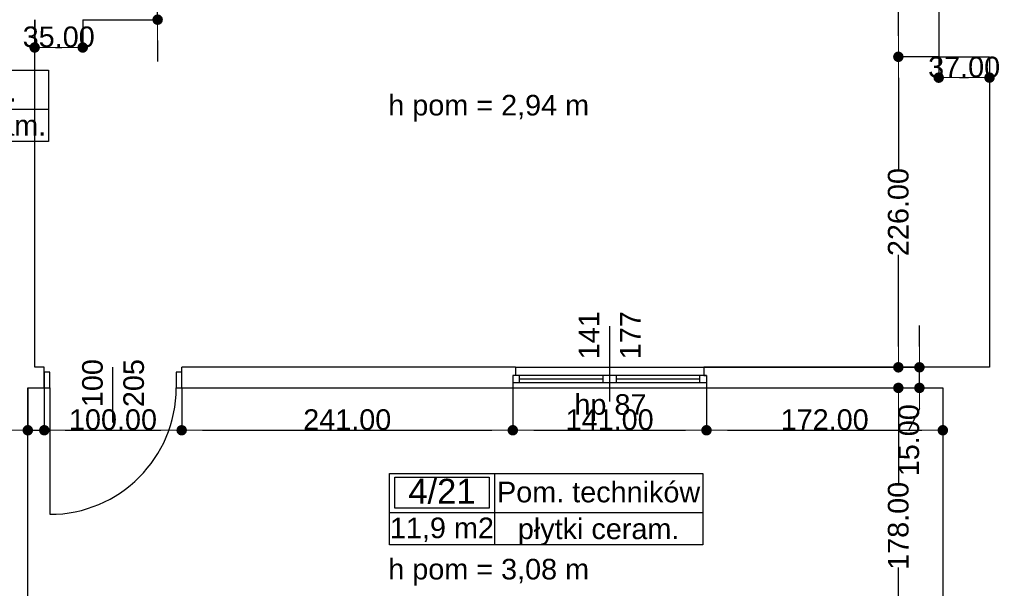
# Model space of a CAD drawing. Header units: millimetres. Extents: x -175445 to -20415, y -559200 to 231527.
# Tile 97 of 256: x -111157 to -103991, y -175459 to -171321. Entities that reach past the tile are written whole.
import ezdxf
from ezdxf.enums import TextEntityAlignment as Align

# ---------------------------------------------------------------- set-up
doc = ezdxf.new("R2010")
doc.units = ezdxf.units.MM
doc.header["$MEASUREMENT"] = 0
for name, color, linetype in [('Drzwi', 7, 'Continuous'), ('Obiekt', 7, 'Continuous'), ('Okno', 7, 'Continuous'), ('Strefa', 7, 'Continuous'), ('Słup', 7, 'Continuous'), ('Tekst', 7, 'Continuous'), ('Wymiary', 63, 'Continuous'), ('Ściana', 7, 'Continuous')]:
    doc.layers.add(name, color=color, linetype=linetype)
doc.styles.add('Arial', font='txt')
doc.styles.add('Times new roman', font='txt')
doc.dimstyles.new('GENERATED_STYLE__1', dxfattribs={"dimtxt": 150, "dimasz": 152, "dimexe": 0.18, "dimexo": 0, "dimgap": 0.09, "dimtad": 1, "dimtih": 1, "dimtoh": 1, "dimlfac": 0.1, "dimzin": 0, "dimdsep": 46, "dimtxsty": 'Arial', "dimblk": 'ARROWHEAD_11', "dimblk1": 'ARROWHEAD_11', "dimblk2": 'ARROWHEAD_11', "dimcen": 0.09, "dimclrd": 114, "dimclre": 114, "dimclrt": 114, "dimazin": 0, "dimtfac": 1, "dimtdec": 4, "dimtmove": 0, "dimatfit": 3, "dimfxl": 1, "dimtolj": 1, "dimtzin": 0, "dimarcsym": 0})
doc.dimstyles.new('GENERATED_STYLE__2', dxfattribs={"dimtxt": 150, "dimasz": 152, "dimexe": 0.18, "dimexo": 0, "dimgap": 0.09, "dimtad": 1, "dimlfac": 0.1, "dimzin": 0, "dimdsep": 46, "dimtxsty": 'Arial', "dimblk": 'ARROWHEAD_11', "dimblk1": 'ARROWHEAD_11', "dimblk2": 'ARROWHEAD_11', "dimcen": 0.09, "dimclrd": 114, "dimclre": 114, "dimclrt": 114, "dimazin": 0, "dimtfac": 1, "dimtdec": 4, "dimtmove": 0, "dimatfit": 3, "dimfxl": 1, "dimtolj": 1, "dimtzin": 0, "dimarcsym": 0})

# ---------------------------------------------------------------- blocks, each defined once
blk = doc.blocks.new('Pom. techników_4_21_21', base_point=(-107702.2, 20462.8))
at = {"layer": 'Strefa'}
for p, q in [((-108465.4, 20745.7), (-106184.4, 20745.7)), ((-108465.4, 20227.1), (-108465.4, 20745.7)), ((-108427.2, 20719.7), (-107740.3, 20719.7)), ((-108427.2, 20493.4), (-108427.2, 20719.7)), ((-107740.3, 20719.7), (-107740.3, 20493.4)), ((-107702.2, 20745.7), (-107702.2, 20227.1)), ((-106184.4, 20745.7), (-106184.4, 20227.1)), ((-108465.4, 20462.8), (-106184.4, 20462.8)), ((-107740.3, 20493.4), (-108427.2, 20493.4)), ((-106184.4, 20227.1), (-108465.4, 20227.1))]:
    blk.add_line(p, q, dxfattribs=at)
at = {"layer": 'Strefa', "style": 'Arial'}
for tag, height, p in [('ROOM_NUMBER', 180, (-108083.8, 20617.7)), ('ROOM_NAME', 150, (-106943.3, 20611.6)), ('ROOM_CALC_AREA', 150, (-108083.8, 20350.7)), ('floor_f', 150, (-106943.3, 20343.7))]:
    blk.add_attdef(tag, text='', height=height, dxfattribs=at).set_placement(p, align=Align.MIDDLE_CENTER)
blk = doc.blocks.new('Steryliz._4_42_42', base_point=(-112156.1, 23399.3))
at = {"layer": 'Strefa'}
for p, q in [((-112890.2, 23682.1), (-110948, 23682.1)), ((-112890.2, 23163.5), (-112890.2, 23682.1)), ((-112853.5, 23656.2), (-112192.8, 23656.2)), ((-112853.5, 23429.9), (-112853.5, 23656.2)), ((-112192.8, 23656.2), (-112192.8, 23429.9)), ((-112156.1, 23682.1), (-112156.1, 23163.5)), ((-110948, 23682.1), (-110948, 23163.5)), ((-112890.2, 23399.3), (-110948, 23399.3)), ((-112192.8, 23429.9), (-112853.5, 23429.9)), ((-110948, 23163.5), (-112890.2, 23163.5))]:
    blk.add_line(p, q, dxfattribs=at)
at = {"layer": 'Strefa', "style": 'Arial'}
for tag, height, p in [('ROOM_NUMBER', 180, (-112523.2, 23554.2)), ('ROOM_NAME', 150, (-111552.1, 23527.7)), ('ROOM_CALC_AREA', 150, (-112523.2, 23287.2)), ('floor_f', 150, (-111552.1, 23280.2))]:
    blk.add_attdef(tag, text='', height=height, dxfattribs=at).set_placement(p, align=Align.MIDDLE_CENTER)
blk = doc.blocks.new('ARROWHEAD_11')
at = {"color": 0, "linetype": 'Continuous', "lineweight": 0}
blk.add_line((0, 0), (-1, 0), dxfattribs=at)
at = {"color": 0, "linetype": 'Continuous', "lineweight": 0, "const_width": 0.25, "flags": 128}
blk.add_lwpolyline([(-0.125, 0, 1), (0.125, 0, 1)], format="xyb", close=True, dxfattribs=at)
blk = doc.blocks.new('*D1494')
at = {"layer": 'Defpoints', "color": 0}
for p in [(-107538, -174000.6), (-104761.7, -174000.6), (-107538, -175780.6)]:
    blk.add_point(p, dxfattribs=at)
at = {"layer": 'Wymiary', "color": 114, "lineweight": -2}
for p, q in [((-107538, -174000.6), (-104761.5, -174000.6)), ((-104761.7, -174152.6), (-104761.7, -174700.3)), ((-104761.7, -175628.6), (-104761.7, -175308.6)), ((-107538, -175780.6), (-104761.5, -175780.6))]:
    blk.add_line(p, q, dxfattribs=at)
at = {"layer": 'Wymiary', "color": 114, "lineweight": -2, "xscale": 152, "yscale": 152, "zscale": 152}
for p, rotation in [((-104761.7, -174000.6), 90), ((-104761.7, -175780.6), 270)]:
    blk.add_blockref('ARROWHEAD_11', p, dxfattribs=dict(at, rotation=rotation))
at = {"layer": 'Wymiary', "color": 114, "lineweight": 13, "insert": (-104761.7, -175004.5), "char_height": 150, "attachment_point": 5, "rotation": 90, "style": 'Arial'}
blk.add_mtext('\\A1;178.00', dxfattribs=at)
blk = doc.blocks.new('*D1495')
at = {"layer": 'Defpoints', "color": 0}
for p in [(-107538, -173850.6), (-104608.3, -173850.6), (-107538, -174000.6)]:
    blk.add_point(p, dxfattribs=at)
at = {"layer": 'Wymiary', "color": 114, "lineweight": -2}
for p, q in [((-104608.3, -173698.6), (-104608.3, -173546.6)), ((-107538, -173850.6), (-104608.1, -173850.6)), ((-104608.3, -174000.6), (-104608.3, -173850.6)), ((-107538, -174000.6), (-104608.1, -174000.6)), ((-104608.3, -174152.6), (-104685, -174304.6))]:
    blk.add_line(p, q, dxfattribs=at)
at = {"layer": 'Wymiary', "color": 114, "lineweight": -2, "xscale": 152, "yscale": 152, "zscale": 152}
for p, rotation in [((-104608.3, -173850.6), 270), ((-104608.3, -174000.6), 90)]:
    blk.add_blockref('ARROWHEAD_11', p, dxfattribs=dict(at, rotation=rotation))
at = {"layer": 'Wymiary', "color": 114, "lineweight": 13, "insert": (-104685, -174381.3), "char_height": 150, "attachment_point": 5, "rotation": 90, "style": 'Arial'}
blk.add_mtext('\\A1;15.00', dxfattribs=at)
blk = doc.blocks.new('*D1496')
at = {"layer": 'Defpoints', "color": 0}
for p in [(-104761.7, -171590.6), (-104468, -171590.6), (-107538, -173850.6)]:
    blk.add_point(p, dxfattribs=at)
at = {"layer": 'Wymiary', "color": 114, "lineweight": -2}
for p, q in [((-104468, -171590.6), (-104761.8, -171590.6)), ((-104761.7, -171742.6), (-104761.7, -172408.2)), ((-104761.7, -173698.6), (-104761.7, -173033.1)), ((-107538, -173850.6), (-104761.5, -173850.6))]:
    blk.add_line(p, q, dxfattribs=at)
at = {"layer": 'Wymiary', "color": 114, "lineweight": -2, "xscale": 152, "yscale": 152, "zscale": 152}
for p, rotation in [((-104761.7, -171590.6), 90), ((-104761.7, -173850.6), 270)]:
    blk.add_blockref('ARROWHEAD_11', p, dxfattribs=dict(at, rotation=rotation))
at = {"layer": 'Wymiary', "color": 114, "lineweight": 13, "insert": (-104761.7, -172720.6), "char_height": 150, "attachment_point": 5, "rotation": 90, "style": 'Arial'}
blk.add_mtext('\\A1;226.00', dxfattribs=at)
blk = doc.blocks.new('*D1497')
at = {"layer": 'Defpoints', "color": 0}
for p in [(-104761.7, -169220.6), (-104468, -169220.6), (-104468, -171590.6)]:
    blk.add_point(p, dxfattribs=at)
at = {"layer": 'Wymiary', "color": 114, "lineweight": -2}
for p, q in [((-104468, -169220.6), (-104761.8, -169220.6)), ((-104761.7, -169372.6), (-104761.7, -170207)), ((-104761.7, -171438.6), (-104761.7, -170831.9)), ((-104468, -171590.6), (-104761.8, -171590.6))]:
    blk.add_line(p, q, dxfattribs=at)
at = {"layer": 'Wymiary', "color": 114, "lineweight": -2, "xscale": 152, "yscale": 152, "zscale": 152}
for p, rotation in [((-104761.7, -169220.6), 90), ((-104761.7, -171590.6), 270)]:
    blk.add_blockref('ARROWHEAD_11', p, dxfattribs=dict(at, rotation=rotation))
at = {"layer": 'Wymiary', "color": 114, "lineweight": 13, "insert": (-104761.7, -170519.5), "char_height": 150, "attachment_point": 5, "rotation": 90, "style": 'Arial'}
blk.add_mtext('\\A1;237.00', dxfattribs=at)
blk = doc.blocks.new('*D1516')
at = {"layer": 'Defpoints', "color": 0}
for p in [(-111098, -174000.6), (-110978, -174000.6), (-110978, -174308.8)]:
    blk.add_point(p, dxfattribs=at)
at = {"layer": 'Wymiary', "color": 114, "lineweight": -2}
for p, q in [((-111098, -174000.6), (-111098, -174309)), ((-110978, -174000.6), (-110978, -174309)), ((-111893.7, -174308.8), (-111402, -174308.8)), ((-111402, -174308.8), (-111250, -174308.8)), ((-111098, -174308.8), (-110978, -174308.8)), ((-110826, -174308.8), (-110674, -174308.8))]:
    blk.add_line(p, q, dxfattribs=at)
at = {"layer": 'Wymiary', "color": 114, "lineweight": -2, "xscale": 152, "yscale": 152, "zscale": 152}
blk.add_blockref('ARROWHEAD_11', (-111098, -174308.8), dxfattribs=at)
at = {"layer": 'Wymiary', "color": 114, "lineweight": -2, "xscale": 152, "yscale": 152, "zscale": 152, "rotation": 180}
blk.add_blockref('ARROWHEAD_11', (-110978, -174308.8), dxfattribs=at)
at = {"layer": 'Wymiary', "color": 114, "lineweight": 13, "insert": (-111647.9, -174232.2), "char_height": 150, "attachment_point": 5, "style": 'Arial'}
blk.add_mtext('\\A1;12.00', dxfattribs=at)
blk = doc.blocks.new('*D1517')
at = {"layer": 'Defpoints', "color": 0}
for p in [(-110978, -174000.6), (-109978, -174000.6), (-109978, -174308.8)]:
    blk.add_point(p, dxfattribs=at)
at = {"layer": 'Wymiary', "color": 114, "lineweight": -2}
for p, q in [((-110978, -174000.6), (-110978, -174309)), ((-109978, -174000.6), (-109978, -174309)), ((-110826, -174308.8), (-110130, -174308.8))]:
    blk.add_line(p, q, dxfattribs=at)
at = {"layer": 'Wymiary', "color": 114, "lineweight": -2, "xscale": 152, "yscale": 152, "zscale": 152, "rotation": 180}
blk.add_blockref('ARROWHEAD_11', (-110978, -174308.8), dxfattribs=at)
at = {"layer": 'Wymiary', "color": 114, "lineweight": -2, "xscale": 152, "yscale": 152, "zscale": 152}
blk.add_blockref('ARROWHEAD_11', (-109978, -174308.8), dxfattribs=at)
at = {"layer": 'Wymiary', "color": 114, "lineweight": 13, "insert": (-110478, -174232.2), "char_height": 150, "attachment_point": 5, "style": 'Arial'}
blk.add_mtext('\\A1;100.00', dxfattribs=at)
blk = doc.blocks.new('*D1518')
at = {"layer": 'Defpoints', "color": 0}
for p in [(-109978, -174000.6), (-107568, -174000.6), (-107568, -174308.8)]:
    blk.add_point(p, dxfattribs=at)
at = {"layer": 'Wymiary', "color": 114, "lineweight": -2}
for p, q in [((-109978, -174000.6), (-109978, -174309)), ((-107568, -174000.6), (-107568, -174309)), ((-109826, -174308.8), (-107720, -174308.8))]:
    blk.add_line(p, q, dxfattribs=at)
at = {"layer": 'Wymiary', "color": 114, "lineweight": -2, "xscale": 152, "yscale": 152, "zscale": 152, "rotation": 180}
blk.add_blockref('ARROWHEAD_11', (-109978, -174308.8), dxfattribs=at)
at = {"layer": 'Wymiary', "color": 114, "lineweight": -2, "xscale": 152, "yscale": 152, "zscale": 152}
blk.add_blockref('ARROWHEAD_11', (-107568, -174308.8), dxfattribs=at)
at = {"layer": 'Wymiary', "color": 114, "lineweight": 13, "insert": (-108773, -174232.2), "char_height": 150, "attachment_point": 5, "style": 'Arial'}
blk.add_mtext('\\A1;241.00', dxfattribs=at)
blk = doc.blocks.new('*D1519')
at = {"layer": 'Defpoints', "color": 0}
for p in [(-107568, -174000.6), (-106158, -174000.6), (-106158, -174308.8)]:
    blk.add_point(p, dxfattribs=at)
at = {"layer": 'Wymiary', "color": 114, "lineweight": -2}
for p, q in [((-107568, -174000.6), (-107568, -174309)), ((-106158, -174000.6), (-106158, -174309)), ((-107416, -174308.8), (-106310, -174308.8))]:
    blk.add_line(p, q, dxfattribs=at)
at = {"layer": 'Wymiary', "color": 114, "lineweight": -2, "xscale": 152, "yscale": 152, "zscale": 152, "rotation": 180}
blk.add_blockref('ARROWHEAD_11', (-107568, -174308.8), dxfattribs=at)
at = {"layer": 'Wymiary', "color": 114, "lineweight": -2, "xscale": 152, "yscale": 152, "zscale": 152}
blk.add_blockref('ARROWHEAD_11', (-106158, -174308.8), dxfattribs=at)
at = {"layer": 'Wymiary', "color": 114, "lineweight": 13, "insert": (-106863, -174232.2), "char_height": 150, "attachment_point": 5, "style": 'Arial'}
blk.add_mtext('\\A1;141.00', dxfattribs=at)
blk = doc.blocks.new('*D1520')
at = {"layer": 'Defpoints', "color": 0}
for p in [(-106158, -174000.6), (-104438, -174000.6), (-104438, -174308.8)]:
    blk.add_point(p, dxfattribs=at)
at = {"layer": 'Wymiary', "color": 114, "lineweight": -2}
for p, q in [((-106158, -174000.6), (-106158, -174309)), ((-104438, -174000.6), (-104438, -174309)), ((-106006, -174308.8), (-104590, -174308.8))]:
    blk.add_line(p, q, dxfattribs=at)
at = {"layer": 'Wymiary', "color": 114, "lineweight": -2, "xscale": 152, "yscale": 152, "zscale": 152, "rotation": 180}
blk.add_blockref('ARROWHEAD_11', (-106158, -174308.8), dxfattribs=at)
at = {"layer": 'Wymiary', "color": 114, "lineweight": -2, "xscale": 152, "yscale": 152, "zscale": 152}
blk.add_blockref('ARROWHEAD_11', (-104438, -174308.8), dxfattribs=at)
at = {"layer": 'Wymiary', "color": 114, "lineweight": 13, "insert": (-105298, -174232.2), "char_height": 150, "attachment_point": 5, "style": 'Arial'}
blk.add_mtext('\\A1;172.00', dxfattribs=at)
blk = doc.blocks.new('*D1521')
at = {"layer": 'Defpoints', "color": 0}
for p in [(-111048, -171320.6), (-110698, -171320.6), (-110698, -171523)]:
    blk.add_point(p, dxfattribs=at)
at = {"layer": 'Wymiary', "color": 114, "lineweight": -2}
for p, q in [((-111048, -171320.6), (-111048, -171523.2)), ((-110698, -171320.6), (-110698, -171523.2)), ((-110896, -171523), (-110850, -171523))]:
    blk.add_line(p, q, dxfattribs=at)
at = {"layer": 'Wymiary', "color": 114, "lineweight": -2, "xscale": 152, "yscale": 152, "zscale": 152, "rotation": 180}
blk.add_blockref('ARROWHEAD_11', (-111048, -171523), dxfattribs=at)
at = {"layer": 'Wymiary', "color": 114, "lineweight": -2, "xscale": 152, "yscale": 152, "zscale": 152}
blk.add_blockref('ARROWHEAD_11', (-110698, -171523), dxfattribs=at)
at = {"layer": 'Wymiary', "color": 114, "lineweight": 13, "insert": (-110873, -171446.3), "char_height": 150, "attachment_point": 5, "style": 'Arial'}
blk.add_mtext('\\A1;35.00', dxfattribs=at)
blk = doc.blocks.new('*D1522')
at = {"layer": 'Defpoints', "color": 0}
for p in [(-110698, -170700.6), (-110153, -170700.6), (-110698, -171320.6)]:
    blk.add_point(p, dxfattribs=at)
at = {"layer": 'Wymiary', "color": 114, "lineweight": -2}
for p, q in [((-110153, -170548.6), (-110153, -170396.6)), ((-110698, -170700.6), (-110152.8, -170700.6)), ((-110153, -170700.6), (-110153, -170757.3)), ((-110153, -171320.6), (-110153, -171264)), ((-110698, -171320.6), (-110152.8, -171320.6)), ((-110153, -171472.6), (-110153, -171624.6))]:
    blk.add_line(p, q, dxfattribs=at)
at = {"layer": 'Wymiary', "color": 114, "lineweight": -2, "xscale": 152, "yscale": 152, "zscale": 152}
for p, rotation in [((-110153, -170700.6), 270), ((-110153, -171320.6), 90)]:
    blk.add_blockref('ARROWHEAD_11', p, dxfattribs=dict(at, rotation=rotation))
at = {"layer": 'Wymiary', "color": 114, "lineweight": 13, "insert": (-110153, -171010.6), "char_height": 150, "attachment_point": 5, "rotation": 90, "style": 'Arial'}
blk.add_mtext('\\A1;62.00', dxfattribs=at)
blk = doc.blocks.new('*D1525')
at = {"layer": 'Defpoints', "color": 0}
for p in [(-104468, -171590.6), (-104098, -171590.6), (-104098, -171742.5)]:
    blk.add_point(p, dxfattribs=at)
at = {"layer": 'Wymiary', "color": 114, "lineweight": -2}
for p, q in [((-104468, -171590.6), (-104468, -171742.7)), ((-104098, -171590.6), (-104098, -171742.7)), ((-104316, -171742.5), (-104250, -171742.5))]:
    blk.add_line(p, q, dxfattribs=at)
at = {"layer": 'Wymiary', "color": 114, "lineweight": -2, "xscale": 152, "yscale": 152, "zscale": 152, "rotation": 180}
blk.add_blockref('ARROWHEAD_11', (-104468, -171742.5), dxfattribs=at)
at = {"layer": 'Wymiary', "color": 114, "lineweight": -2, "xscale": 152, "yscale": 152, "zscale": 152}
blk.add_blockref('ARROWHEAD_11', (-104098, -171742.5), dxfattribs=at)
at = {"layer": 'Wymiary', "color": 114, "lineweight": 13, "insert": (-104283, -171665.8), "char_height": 150, "attachment_point": 5, "style": 'Arial'}
blk.add_mtext('\\A1;37.00', dxfattribs=at)
blk = doc.blocks.new('*D1735')
at = {"layer": 'Defpoints', "color": 0}
for p in [(-67558, -174460.7), (-67558, -180112.2), (-140258, -180730.6)]:
    blk.add_point(p, dxfattribs=at)
at = {"layer": 'Wymiary', "color": 114, "lineweight": -2}
for p, q in [((-67558, -174460.7), (-67558, -180112.4)), ((-140258, -180730.6), (-140258, -180112)), ((-140106, -180112.2), (-67710, -180112.2))]:
    blk.add_line(p, q, dxfattribs=at)
at = {"layer": 'Wymiary', "color": 114, "lineweight": -2, "xscale": 152, "yscale": 152, "zscale": 152, "rotation": 180}
blk.add_blockref('ARROWHEAD_11', (-140258, -180112.2), dxfattribs=at)
at = {"layer": 'Wymiary', "color": 114, "lineweight": -2, "xscale": 152, "yscale": 152, "zscale": 152}
blk.add_blockref('ARROWHEAD_11', (-67558, -180112.2), dxfattribs=at)
at = {"layer": 'Wymiary', "color": 114, "lineweight": 13, "insert": (-103908, -180035.5), "char_height": 150, "attachment_point": 5, "style": 'Arial'}
blk.add_mtext('\\A1;7270.01', dxfattribs=at)

msp = doc.modelspace()

# ---------------------------------------------------------------- linework, layer by layer
at = {"layer": 'Drzwi'}
for p, q in [((-110938.019, -173885.636), (-110978.019, -173885.636)), ((-110978.019, -173885.636), (-110978.019, -174000.636)), ((-110978.019, -174000.636), (-110978.019, -173885.636)), ((-110938.019, -174000.636), (-110938.019, -173885.636)), ((-109978.019, -173885.636), (-110018.019, -173885.636)), ((-110018.019, -173885.636), (-110018.019, -174000.636)), ((-109978.019, -174000.636), (-109978.019, -173885.636)), ((-109978.019, -174000.636), (-109978.019, -173885.636)), ((-110978.019, -174000.636), (-110938.019, -174000.636)), ((-110938.019, -174000.636), (-110938.019, -174920.636)), ((-110018.019, -174000.636), (-109978.019, -174000.636))]:
    msp.add_line(p, q, dxfattribs=at)
msp.add_arc((-110938.019, -174000.636), 920, 270, 0, dxfattribs=at)
at = {"layer": 'Obiekt'}
for p, q in [((-106863.019, -173550.636), (-106863.019, -174100.636)), ((-110478.019, -174252.014), (-110478.019, -173850.636))]:
    msp.add_line(p, q, dxfattribs=at)
at = {"layer": 'Okno'}
for p, q in [((-107548.019, -173850.636), (-106178.019, -173850.636)), ((-107518.019, -173910.636), (-107568.019, -173910.636)), ((-107568.019, -173910.636), (-107568.019, -173960.636)), ((-107548.019, -173910.636), (-107568.019, -173910.636)), ((-107518.019, -173960.636), (-107518.019, -173910.636)), ((-106913.019, -173910.636), (-107518.019, -173910.636)), ((-106863.019, -173910.636), (-106913.019, -173910.636)), ((-106913.019, -173910.636), (-106913.019, -173960.636)), ((-106813.019, -173910.636), (-106863.019, -173910.636)), ((-106813.019, -173960.636), (-106813.019, -173910.636)), ((-106208.019, -173910.636), (-106813.019, -173910.636)), ((-106158.019, -173910.636), (-106208.019, -173910.636)), ((-106208.019, -173910.636), (-106208.019, -173960.636)), ((-106178.019, -173910.636), (-106158.019, -173910.636)), ((-106158.019, -173910.636), (-106158.019, -173960.636)), ((-107568.019, -173960.636), (-107518.019, -173960.636)), ((-107568.019, -174000.636), (-106158.019, -174000.636)), ((-107518.019, -173935.636), (-106913.019, -173935.636)), ((-107518.019, -173960.636), (-106913.019, -173960.636)), ((-106913.019, -173960.636), (-106863.019, -173960.636)), ((-106863.019, -173960.636), (-106813.019, -173960.636)), ((-106813.019, -173935.636), (-106208.019, -173935.636)), ((-106813.019, -173960.636), (-106208.019, -173960.636)), ((-106208.019, -173960.636), (-106158.019, -173960.636))]:
    msp.add_line(p, q, dxfattribs=at)
at = {"layer": 'Słup'}
for p, q in [((-104468.019, -169220.636), (-104468.019, -171590.636)), ((-104468.019, -171590.636), (-104098.019, -171590.636)), ((-104438.019, -174000.636), (-104438.019, -175780.636))]:
    msp.add_line(p, q, dxfattribs=at)
at = {"layer": 'Ściana'}
for p, q in [((-110978.019, -173885.636), (-110978.019, -173850.636)), ((-109978.019, -173885.636), (-109978.019, -173850.636)), ((-107548.019, -173850.636), (-107548.019, -173910.636)), ((-106178.019, -173850.636), (-106178.019, -173910.636)), ((-110978.019, -174000.636), (-110978.019, -173885.636)), ((-109978.019, -174000.636), (-109978.019, -173885.636)), ((-107548.019, -173910.636), (-107568.019, -173910.636)), ((-107568.019, -173910.636), (-107568.019, -173960.636)), ((-106178.019, -173910.636), (-106158.019, -173910.636)), ((-106158.019, -173910.636), (-106158.019, -173960.636)), ((-107568.019, -173960.636), (-107568.019, -174000.636)), ((-106158.019, -173960.636), (-106158.019, -174000.636))]:
    msp.add_line(p, q, dxfattribs=at)
at = {"layer": 'Ściana', "flags": 128}
for points in [[(-111048.019, -173850.636), (-111048.019, -171320.636)], [(-104098.019, -171590.636), (-104098.019, -173850.636)], [(-110978.019, -173850.636), (-111048.019, -173850.636)], [(-107548.019, -173850.636), (-109978.019, -173850.636)], [(-104098.019, -173850.636), (-106178.019, -173850.636)], [(-111098.019, -175780.636), (-111098.019, -174000.636)], [(-111098.019, -174000.636), (-110978.019, -174000.636)], [(-109978.019, -174000.636), (-107568.019, -174000.636)], [(-106158.019, -174000.636), (-104438.019, -174000.636)]]:
    msp.add_lwpolyline(points, dxfattribs=at)

# ---------------------------------------------------------------- block references
at = {"layer": 'Strefa'}
ref = msp.add_blockref('Steryliz._4_42_42', (-112156.141, -171970.697), dxfattribs=at)
ref.add_attrib('ROOM_NAME', 'Steryliz.', dxfattribs={"color": 7, "height": 150, "style": 'Arial'}).set_placement((-111552.057, -171842.297), align=Align.MIDDLE_CENTER)
ref.add_attrib('ROOM_NUMBER', '4/42', dxfattribs={"color": 7, "height": 180, "style": 'Arial'}).set_placement((-112523.161, -171815.75), align=Align.MIDDLE_CENTER)
ref.add_attrib('ROOM_CALC_AREA', '4,4 m2', dxfattribs={"color": 7, "height": 150, "style": 'Arial'}).set_placement((-112523.161, -172082.751), align=Align.MIDDLE_CENTER)
ref.add_attrib('floor_f', 'płytki ceram.', dxfattribs={"color": 7, "height": 150, "style": 'Arial'}).set_placement((-111552.057, -172089.797), align=Align.MIDDLE_CENTER)
ref = msp.add_blockref('Pom. techników_4_21_21', (-107702.174, -174907.162), dxfattribs=at)
ref.add_attrib('ROOM_NAME', 'Pom. techników', dxfattribs={"color": 7, "height": 150, "style": 'Arial'}).set_placement((-106943.29, -174758.345), align=Align.MIDDLE_CENTER)
ref.add_attrib('ROOM_NUMBER', '4/21', dxfattribs={"color": 7, "height": 180, "style": 'Arial'}).set_placement((-108083.774, -174752.215), align=Align.MIDDLE_CENTER)
ref.add_attrib('ROOM_CALC_AREA', '11,9 m2', dxfattribs={"color": 7, "height": 150, "style": 'Arial'}).set_placement((-108083.774, -175019.216), align=Align.MIDDLE_CENTER)
ref.add_attrib('floor_f', 'płytki ceram.', dxfattribs={"color": 7, "height": 150, "style": 'Arial'}).set_placement((-106943.29, -175026.262), align=Align.MIDDLE_CENTER)

# ---------------------------------------------------------------- texts
at = {"layer": 'Obiekt', "char_height": 150, "attachment_point": 7, "rotation": 90, "style": 'Arial'}
for s, insert in [('\\A1;{\\fArial|b0|i0|c238|p38;141}', (-106938.019, -173792.122)), ('\\A1;{\\fArial|b0|i0|c238|p38;177}', (-106638.019, -173792.122)), ('\\A1;{\\fArial|b0|i0|c238|p38;100}', (-110550.55, -174140.462)), ('\\A1;{\\fArial|b0|i0|c238|p38;205}', (-110250.55, -174140.462))]:
    msp.add_mtext(s, dxfattribs=dict(at, insert=insert))
at = {"layer": 'Obiekt', "insert": (-107119.476, -174241.47), "char_height": 150, "attachment_point": 7, "style": 'Arial'}
msp.add_mtext('\\A1;{\\fArial|b0|i0|c238|p38;hp 87}', dxfattribs=at)
at = {"layer": 'Tekst', "char_height": 150, "attachment_point": 2, "style": 'Times new roman'}
for s, insert in [('\\A1;{\\fArial|b0|i0|c0|p38;h pom = 2,94 m}', (-107743.454, -171867.748)), ('\\A1;{\\fArial|b0|i0|c0|p38;h pom = 3,08 m}', (-107743.452, -175244.65))]:
    msp.add_mtext(s, dxfattribs=dict(at, insert=insert))

# ---------------------------------------------------------------- dimensions: what is measured, and where the dimension line sits
at = {"layer": 'Wymiary', "lineweight": 13}
for base, p1, p2, picture, middle in [((-104761.665, -169220.636), (-104468.019, -171590.636), (-104468.019, -169220.636), '*D1497', (-104761.665, -170519.465)), ((-110153.019, -170700.636), (-110698.019, -171320.636), (-110698.019, -170700.636), '*D1522', (-110153.019, -171010.636)), ((-104761.665, -171590.636), (-107538.019, -173850.636), (-104468.019, -171590.636), '*D1496', (-104761.665, -172720.636)), ((-104608.313, -173850.636), (-107538.019, -174000.636), (-107538.019, -173850.636), '*D1495', (-104684.989, -174381.312)), ((-104761.665, -174000.636), (-107538.019, -175780.636), (-107538.019, -174000.636), '*D1494', (-104761.665, -175004.465))]:
    dim = msp.add_linear_dim(base=base, p1=p1, p2=p2, angle=90, dimstyle='GENERATED_STYLE__2', dxfattribs=at)
    dim.commit()
    dim.dimension.update_dxf_attribs({"geometry": picture, "text_midpoint": middle, "dimtype": 160, "text_rotation": 90})
for base, p1, p2, picture, middle in [((-110698.019, -171523.035), (-111048.019, -171320.636), (-110698.019, -171320.636), '*D1521', (-110873.019, -171523.035)), ((-104098.019, -171742.501), (-104468.019, -171590.636), (-104098.019, -171590.636), '*D1525', (-104283.019, -171742.501)), ((-110978.019, -174308.849), (-111098.019, -174000.636), (-110978.019, -174000.636), '*D1516', (-111647.88, -174308.849)), ((-109978.019, -174308.849), (-110978.019, -174000.636), (-109978.019, -174000.636), '*D1517', (-110478.019, -174308.849)), ((-107568.019, -174308.849), (-109978.019, -174000.636), (-107568.019, -174000.636), '*D1518', (-108773.019, -174308.849)), ((-106158.019, -174308.849), (-107568.019, -174000.636), (-106158.019, -174000.636), '*D1519', (-106863.019, -174308.849)), ((-104438.019, -174308.849), (-106158.019, -174000.636), (-104438.019, -174000.636), '*D1520', (-105298.019, -174308.849)), ((-67557.968, -180112.207), (-140258.019, -180730.636), (-67557.968, -174460.715), '*D1735', (-103907.994, -180112.207))]:
    dim = msp.add_linear_dim(base=base, p1=p1, p2=p2, dimstyle='GENERATED_STYLE__1', dxfattribs=at)
    dim.commit()
    dim.dimension.update_dxf_attribs({"geometry": picture, "text_midpoint": middle, "dimtype": 160})

doc.saveas('drawing.dxf')
